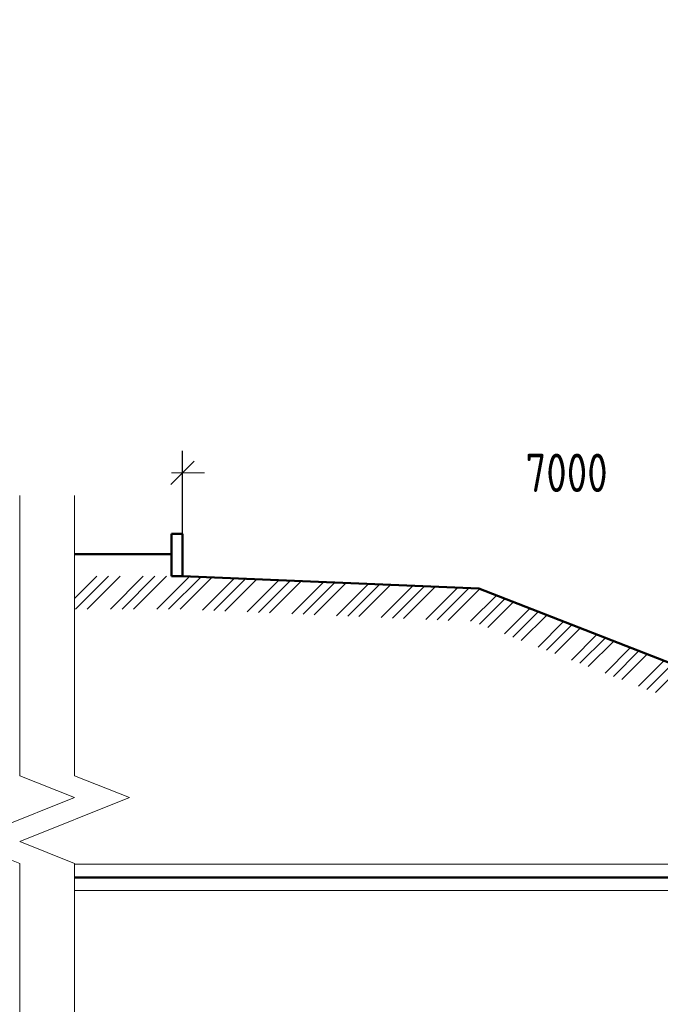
# Model space of a CAD drawing. Header units: millimetres. Extents: x 0 to 1260, y 0 to 297.
# Tile 73 of 104: x 215 to 273, y 207 to 297. Entities that reach past the tile are written whole.
import ezdxf

# ---------------------------------------------------------------- set-up
doc = ezdxf.new("R2010")
doc.units = ezdxf.units.MM
for name, pattern in [('K5LT32802', [0]), ('K5LT_BASIC', [0]), ('K5LT_THIN', [0]), ('K5LT_THIN_INCLUDED_TO_HATCHING', [0])]:
    doc.linetypes.add(name, pattern=pattern)
doc.layers.add('Системный слой', color=7, linetype='Continuous')
doc.styles.add('KDIMTEXTSTYLE', font='GOST_AU.SHX', dxfattribs={"width": 0.96, "oblique": 15, "height": 5})
doc.dimstyles.new('KDIMSTYLE (0.01)', dxfattribs={"dimtxt": 5, "dimasz": 1, "dimexe": 2, "dimexo": 0, "dimgap": 1, "dimtad": 1, "dimlfac": 100, "dimtxsty": 'KDIMTEXTSTYLE', "dimsah": 1, "dimcen": 0, "dimdle": 1, "dimadec": 0, "dimazin": 0, "dimtfac": 0.667, "dimtmove": 0, "dimatfit": 3, "dimfxl": 1, "dimtvp": 1, "dimtolj": 1, "dimtzin": 0, "dimarcsym": 0})

# ---------------------------------------------------------------- blocks, each defined once
blk = doc.blocks.new('KDIMARROW_03')
at = {"layer": 'Системный слой', "color": 0, "linetype": 'K5LT_THIN', "lineweight": 18}
for p, q in [((-1.061, -1.061), (1.061, 1.061)), ((0, 0), (-1, 0)), ((0, 0), (2, 0))]:
    blk.add_line(p, q, dxfattribs=at)
blk = doc.blocks.new('U103')
at = {"layer": 'Системный слой', "color": 7, "linetype": 'K5LT_BASIC', "lineweight": 50}
for p, q in [((229.532, 250.148), (228.532, 250.148)), ((228.532, 250.148), (228.532, 246.296)), ((229.532, 246.296), (229.532, 250.148)), ((228.532, 246.296), (229.532, 246.296))]:
    blk.add_line(p, q, dxfattribs=at)
blk = doc.blocks.new('U105')
at = {"layer": 'Системный слой', "color": 7, "linetype": 'K5LT_THIN_INCLUDED_TO_HATCHING', "lineweight": 18}
for p, q in [((214.681, 253.666), (214.681, 228.128)), ((214.681, 228.128), (219.681, 226.128)), ((219.681, 226.128), (209.681, 222.128)), ((209.681, 222.128), (214.681, 220.128)), ((214.681, 220.128), (214.681, 194.59))]:
    blk.add_line(p, q, dxfattribs=at)
blk = doc.blocks.new('U106')
at = {"layer": 'Системный слой', "color": 7, "linetype": 'K5LT_THIN_INCLUDED_TO_HATCHING', "lineweight": 18}
for p, q in [((219.681, 253.666), (219.681, 228.128)), ((219.681, 228.128), (224.681, 226.128)), ((224.681, 226.128), (214.681, 222.128)), ((214.681, 222.128), (219.681, 220.128)), ((219.681, 220.128), (219.681, 194.59))]:
    blk.add_line(p, q, dxfattribs=at)
blk = doc.blocks.new('U121')
at = {"layer": 'Системный слой', "color": 7, "linetype": 'K5LT32802', "lineweight": 9}
for p, q in [((219.681, 244.269), (221.708, 246.296)), ((219.769, 243.296), (222.769, 246.296)), ((220.829, 243.296), (223.829, 246.296)), ((222.951, 243.296), (225.951, 246.296)), ((224.011, 243.296), (227.011, 246.296)), ((225.072, 243.296), (228.072, 246.296)), ((227.193, 243.296), (230.167, 246.269)), ((228.254, 243.296), (231.185, 246.227)), ((229.315, 243.296), (232.203, 246.184)), ((231.357, 243.217), (234.239, 246.099)), ((232.375, 243.174), (235.257, 246.057)), ((233.393, 243.132), (236.276, 246.014)), ((235.43, 243.047), (238.312, 245.929)), ((236.448, 243.004), (239.33, 245.887)), ((237.466, 242.962), (240.348, 245.844)), ((239.502, 242.877), (242.384, 245.759)), ((240.52, 242.834), (243.402, 245.716)), ((241.538, 242.792), (244.421, 245.674)), ((243.575, 242.707), (246.457, 245.589)), ((244.593, 242.664), (247.475, 245.546)), ((245.611, 242.622), (248.493, 245.504)), ((247.647, 242.537), (250.529, 245.419)), ((248.665, 242.494), (251.548, 245.376)), ((249.683, 242.452), (252.566, 245.334)), ((251.72, 242.366), (254.602, 245.249)), ((252.738, 242.324), (255.62, 245.206)), ((253.756, 242.281), (256.612, 245.137)), ((255.792, 242.196), (258.14, 244.544)), ((256.585, 241.929), (258.903, 244.247)), ((257.349, 241.632), (259.667, 243.95)), ((258.877, 241.039), (261.195, 243.357)), ((259.641, 240.742), (261.959, 243.06)), ((260.405, 240.445), (262.723, 242.763)), ((261.933, 239.852), (264.251, 242.17)), ((262.697, 239.555), (265.015, 241.873)), ((263.461, 239.258), (265.779, 241.576)), ((264.988, 238.665), (267.306, 240.983)), ((265.752, 238.368), (268.07, 240.686)), ((266.516, 238.071), (268.834, 240.389)), ((268.044, 237.478), (270.362, 239.796)), ((268.808, 237.181), (271.126, 239.499)), ((269.572, 236.884), (271.89, 239.202)), ((271.1, 236.291), (273.418, 238.609)), ((271.864, 235.994), (274.182, 238.312)), ((272.628, 235.697), (274.945, 238.015)), ((274.155, 235.104), (276.473, 237.422)), ((274.919, 234.807), (277.237, 237.125)), ((275.683, 234.51), (278.001, 236.828)), ((277.211, 233.917), (279.232, 235.937)), ((277.975, 233.62), (278.558, 234.203))]:
    blk.add_line(p, q, dxfattribs=at)

msp = doc.modelspace()

# ---------------------------------------------------------------- linework, layer by layer
at = {"layer": 'Системный слой', "color": 7, "linetype": 'K5LT_BASIC', "lineweight": 50}
for p, q in [((219.68094, 248.29625), (228.53201, 248.29625)), ((229.53201, 246.29584), (256.53201, 245.16811)), ((256.53201, 245.16811), (279.37108, 236.29589)), ((219.68094, 218.86952), (300.53201, 218.86952)), ((222.1002, 218.86918), (305.22461, 218.86918))]:
    msp.add_line(p, q, dxfattribs=at)
at = {"layer": 'Системный слой', "color": 7, "linetype": 'K5LT_THIN_INCLUDED_TO_HATCHING', "lineweight": 18}
for p, q in [((219.68094, 220.06932), (300.53201, 220.06918)), ((219.68094, 217.66952), (300.53201, 217.66952))]:
    msp.add_line(p, q, dxfattribs=at)

# ---------------------------------------------------------------- block references
at = {"layer": 'Системный слой'}
for name in ['U105', 'U106', 'U103', 'U121']:
    msp.add_blockref(name, (0, 0), dxfattribs=at)

# ---------------------------------------------------------------- dimensions: what is measured, and where the dimension line sits
at = {"layer": 'Системный слой', "color": 7}
for base, p1, p2, location, text in [((229.53201, 255.71922), (299.53201, 236.29573), (229.53201, 248.22201), (264.53201, 255.71922), '\\H3.5;\\W0.965;\\Q0;\\H3.5;\\W0.965;\\Q0;\\Q0;7000'), ((139.01205, 193.07733), (299.53201, 217.66918), (139.01205, 217.66952), (201.01205, 193.07733), '\\H3.5;\\W0.965;\\Q0;\\H3.5;\\W0.965;\\Q0;\\Q0;22000')]:
    msp.add_linear_dim(base=base, p1=p1, p2=p2, location=location, text=text, dimstyle='KDIMSTYLE (0.01)', override={"dimexo": 0, "dimblk1": 'KDIMARROW_03', "dimblk2": 'KDIMARROW_03', "dimse1": 0, "dimse2": 0, "dimclrt": 7, "dimtolj": 1}, dxfattribs=at).render()

doc.saveas('drawing.dxf')
